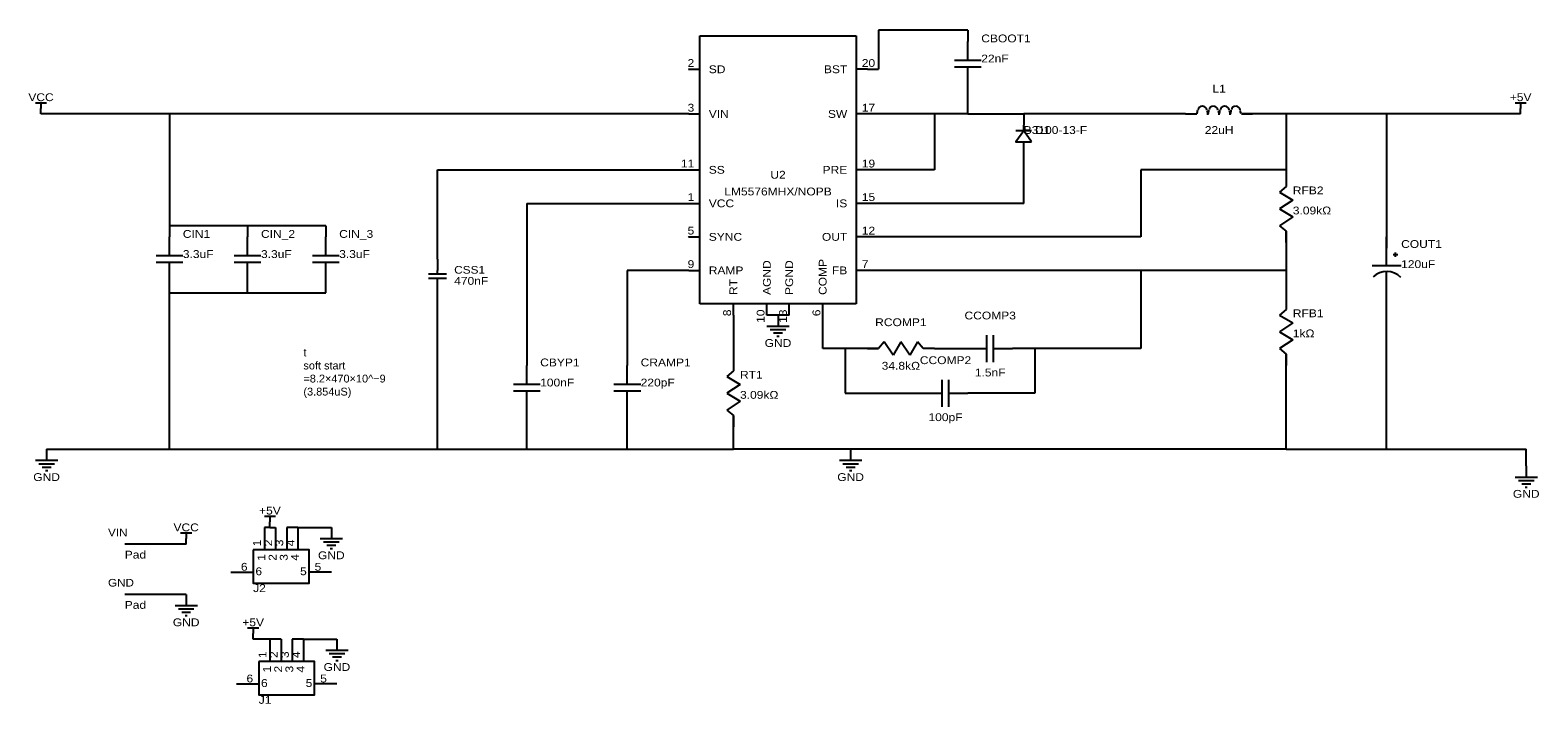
# Model space of a CAD drawing. Header units: millimetres. Extents: x 25 to 368, y 78 to 231.
import ezdxf
from ezdxf.enums import TextEntityAlignment as Align

# ---------------------------------------------------------------- set-up
doc = ezdxf.new("R2010")
doc.units = ezdxf.units.MM
doc.header["$MEASUREMENT"] = 0
doc.styles.get("Standard").update_dxf_attribs({"font": 'arial.ttf'})

msp = doc.modelspace()

# ---------------------------------------------------------------- linework, layer by layer
at = {"color": 1, "true_color": 0xa00000}
for points in [[(177.8, 229.87), (213.36, 229.87)], [(177.8, 168.91), (177.8, 229.87)], [(213.36, 229.87), (213.36, 168.91)], [(238.76, 231.14), (238.76, 228.6)], [(238.76, 224.28), (238.76, 228.6)], [(241.81, 224.28), (235.71, 224.28)], [(175.26, 222.25), (177.8, 222.25)], [(215.9, 222.25), (213.36, 222.25)], [(241.81, 222.76), (235.71, 222.76)], [(238.76, 218.44), (238.76, 222.76)], [(238.76, 215.9), (238.76, 218.44)], [(26.67, 214.63), (29.21, 214.63)], [(27.94, 214.63), (27.94, 213.36)], [(363.22, 214.63), (365.76, 214.63)], [(364.49, 214.63), (364.49, 213.36)], [(175.26, 212.09), (177.8, 212.09)], [(215.9, 212.09), (213.36, 212.09)], [(251.46, 208.28), (251.46, 209.55)], [(288.29, 212.09), (290.83, 212.09)], [(300.99, 212.09), (303.53, 212.09)], [(253.24, 208.28), (249.68, 208.28)], [(251.46, 204.47), (251.46, 205.74)], [(175.26, 199.39), (177.8, 199.39)], [(215.9, 199.39), (213.36, 199.39)], [(311.15, 195.58), (309.63, 194.31)], [(311.15, 198.12), (311.15, 195.58)], [(309.63, 194.31), (312.67, 192.53)], [(312.67, 192.53), (309.63, 190.5)], [(175.26, 191.77), (177.8, 191.77)], [(215.9, 191.77), (213.36, 191.77)], [(309.63, 190.5), (312.67, 188.72)], [(312.67, 188.72), (309.63, 186.69)], [(57.15, 186.69), (57.15, 184.15)], [(74.93, 186.69), (74.93, 184.15)], [(92.71, 186.69), (92.71, 184.15)], [(309.63, 186.69), (311.15, 185.42)], [(311.15, 185.42), (311.15, 182.88)], [(57.15, 179.83), (57.15, 184.15)], [(74.93, 179.83), (74.93, 184.15)], [(92.71, 179.83), (92.71, 184.15)], [(175.26, 184.15), (177.8, 184.15)], [(215.9, 184.15), (213.36, 184.15)], [(334.01, 177.55), (334.01, 184.15)], [(60.2, 179.83), (54.1, 179.83)], [(77.98, 179.83), (71.88, 179.83)], [(95.76, 179.83), (89.66, 179.83)], [(336.55, 180.09), (335.53, 180.09)], [(336.04, 179.58), (336.04, 180.59)], [(60.2, 178.31), (54.1, 178.31)], [(57.15, 173.99), (57.15, 178.31)], [(77.98, 178.31), (71.88, 178.31)], [(74.93, 173.99), (74.93, 178.31)], [(95.76, 178.31), (89.66, 178.31)], [(92.71, 173.99), (92.71, 178.31)], [(116.08, 175.77), (120.14, 175.77)], [(118.11, 175.77), (118.11, 176.53)], [(175.26, 176.53), (177.8, 176.53)], [(215.9, 176.53), (213.36, 176.53)], [(337.31, 177.55), (330.71, 177.55)], [(334.01, 168.91), (334.01, 176.02)], [(57.15, 171.45), (57.15, 173.99)], [(74.93, 171.45), (74.93, 173.99)], [(92.71, 171.45), (92.71, 173.99)], [(116.08, 174.75), (120.14, 174.75)], [(118.11, 173.99), (118.11, 174.75)], [(213.36, 168.91), (177.8, 168.91)], [(185.42, 166.37), (185.42, 168.91)], [(193.04, 166.37), (193.04, 168.91)], [(198.12, 166.37), (198.12, 168.91)], [(205.74, 166.37), (205.74, 168.91)], [(311.15, 170.18), (311.15, 167.64)], [(311.15, 167.64), (309.63, 166.37)], [(309.63, 166.37), (312.67, 164.59)], [(193.04, 163.83), (198.12, 163.83)], [(193.8, 163.07), (197.36, 163.07)], [(194.56, 162.31), (196.6, 162.31)], [(195.33, 161.54), (195.83, 161.54)], [(243.08, 155.7), (243.08, 161.8)], [(244.6, 155.7), (244.6, 161.8)], [(312.67, 164.59), (309.63, 162.56)], [(309.63, 162.56), (312.67, 160.78)], [(218.44, 158.75), (215.9, 158.75)], [(219.71, 160.27), (218.44, 158.75)], [(221.74, 157.23), (219.71, 160.27)], [(223.52, 160.27), (221.74, 157.23)], [(225.55, 157.23), (223.52, 160.27)], [(227.33, 160.27), (225.55, 157.23)], [(228.6, 158.75), (227.33, 160.27)], [(231.14, 158.75), (228.6, 158.75)], [(236.22, 158.75), (238.76, 158.75)], [(238.76, 158.75), (243.08, 158.75)], [(244.6, 158.75), (248.92, 158.75)], [(251.46, 158.75), (248.92, 158.75)], [(312.67, 160.78), (309.63, 158.75)], [(309.63, 158.75), (311.15, 157.48)], [(138.43, 157.48), (138.43, 154.94)], [(138.43, 150.62), (138.43, 154.94)], [(161.29, 157.48), (161.29, 154.94)], [(161.29, 150.62), (161.29, 154.94)], [(185.42, 156.21), (185.42, 153.67)], [(311.15, 157.48), (311.15, 154.94)], [(185.42, 153.67), (183.9, 152.4)], [(183.9, 152.4), (186.94, 150.62)], [(232.92, 145.54), (232.92, 151.64)], [(234.44, 145.54), (234.44, 151.64)], [(141.48, 150.62), (135.38, 150.62)], [(141.48, 149.1), (135.38, 149.1)], [(138.43, 144.78), (138.43, 149.1)], [(164.34, 150.62), (158.24, 150.62)], [(164.34, 149.1), (158.24, 149.1)], [(161.29, 144.78), (161.29, 149.1)], [(186.94, 150.62), (183.9, 148.59)], [(183.9, 148.59), (186.94, 146.81)], [(226.06, 148.59), (228.6, 148.59)], [(228.6, 148.59), (232.92, 148.59)], [(234.44, 148.59), (238.76, 148.59)], [(241.3, 148.59), (238.76, 148.59)], [(138.43, 142.24), (138.43, 144.78)], [(161.29, 142.24), (161.29, 144.78)], [(186.94, 146.81), (183.9, 144.78)], [(183.9, 144.78), (185.42, 143.51)], [(185.42, 143.51), (185.42, 140.97)], [(26.67, 133.35), (31.75, 133.35)], [(27.43, 132.59), (30.99, 132.59)], [(28.19, 131.83), (30.23, 131.83)], [(28.96, 131.06), (29.46, 131.06)], [(209.55, 133.35), (214.63, 133.35)], [(210.31, 132.59), (213.87, 132.59)], [(211.07, 131.83), (213.11, 131.83)], [(211.84, 131.06), (212.34, 131.06)], [(363.22, 129.54), (368.3, 129.54)], [(363.98, 128.78), (367.54, 128.78)], [(364.74, 128.02), (366.78, 128.02)], [(365.51, 127.25), (366.01, 127.25)], [(78.74, 120.65), (81.28, 120.65)], [(80.01, 120.65), (80.01, 119.38)], [(59.69, 116.84), (62.23, 116.84)], [(60.96, 116.84), (60.96, 115.57)], [(91.44, 115.57), (96.52, 115.57)], [(92.2, 114.81), (95.76, 114.81)], [(92.96, 114.05), (95, 114.05)], [(93.73, 113.28), (94.23, 113.28)], [(58.42, 100.33), (63.5, 100.33)], [(59.18, 99.57), (62.74, 99.57)], [(59.94, 98.81), (61.98, 98.81)], [(60.71, 98.04), (61.21, 98.04)], [(74.93, 95.25), (77.47, 95.25)], [(76.2, 95.25), (76.2, 93.98)], [(92.71, 90.17), (97.79, 90.17)], [(93.47, 89.41), (97.03, 89.41)], [(94.23, 88.65), (96.27, 88.65)], [(95, 87.88), (95.5, 87.88)]]:
    msp.add_lwpolyline(points, dxfattribs=at)
at = {"color": 1, "true_color": 0x008800}
for points in [[(218.44, 231.14), (218.44, 222.25)], [(238.76, 231.14), (218.44, 231.14)], [(215.9, 222.25), (218.44, 222.25)], [(238.76, 212.09), (238.76, 215.9)], [(57.15, 212.09), (27.94, 212.09)], [(175.26, 212.09), (57.15, 212.09)], [(57.15, 212.09), (57.15, 186.69)], [(231.14, 212.09), (215.9, 212.09)], [(238.76, 212.09), (231.14, 212.09)], [(231.14, 212.09), (231.14, 199.39)], [(238.76, 212.09), (251.46, 212.09)], [(288.29, 212.09), (251.46, 212.09)], [(311.15, 212.09), (303.53, 212.09)], [(334.01, 212.09), (311.15, 212.09)], [(311.15, 212.09), (311.15, 199.39)], [(334.01, 212.09), (334.01, 184.15)], [(364.49, 212.09), (334.01, 212.09)], [(118.11, 179.07), (118.11, 199.39)], [(118.11, 199.39), (175.26, 199.39)], [(231.14, 199.39), (215.9, 199.39)], [(251.46, 191.77), (251.46, 201.93)], [(311.15, 199.39), (278.13, 199.39)], [(278.13, 199.39), (278.13, 184.15)], [(311.15, 199.39), (311.15, 198.12)], [(138.43, 191.77), (138.43, 157.48)], [(138.43, 191.77), (175.26, 191.77)], [(251.46, 191.77), (215.9, 191.77)], [(74.93, 186.69), (57.15, 186.69)], [(92.71, 186.69), (74.93, 186.69)], [(278.13, 184.15), (215.9, 184.15)], [(311.15, 182.88), (311.15, 176.53)], [(161.29, 176.53), (161.29, 157.48)], [(175.26, 176.53), (161.29, 176.53)], [(278.13, 176.53), (215.9, 176.53)], [(311.15, 176.53), (278.13, 176.53)], [(278.13, 176.53), (278.13, 158.75)], [(311.15, 176.53), (311.15, 170.18)], [(57.15, 135.89), (57.15, 171.45)], [(57.15, 171.45), (74.93, 171.45)], [(74.93, 171.45), (92.71, 171.45)], [(118.11, 135.89), (118.11, 171.45)], [(334.01, 135.89), (334.01, 168.91)], [(185.42, 166.37), (185.42, 156.21)], [(195.58, 166.37), (193.04, 166.37)], [(198.12, 166.37), (195.58, 166.37)], [(205.74, 158.75), (205.74, 166.37)], [(210.82, 158.75), (205.74, 158.75)], [(210.82, 158.75), (210.82, 148.59)], [(215.9, 158.75), (210.82, 158.75)], [(231.14, 158.75), (236.22, 158.75)], [(254, 158.75), (251.46, 158.75)], [(254, 158.75), (254, 148.59)], [(278.13, 158.75), (254, 158.75)], [(311.15, 135.89), (311.15, 154.94)], [(210.82, 148.59), (226.06, 148.59)], [(254, 148.59), (241.3, 148.59)], [(138.43, 135.89), (138.43, 142.24)], [(161.29, 135.89), (161.29, 142.24)], [(185.42, 135.89), (185.42, 140.97)], [(29.21, 135.89), (57.15, 135.89)], [(57.15, 135.89), (118.11, 135.89)], [(118.11, 135.89), (138.43, 135.89)], [(138.43, 135.89), (161.29, 135.89)], [(161.29, 135.89), (185.42, 135.89)], [(212.09, 135.89), (185.42, 135.89)], [(311.15, 135.89), (212.09, 135.89)], [(311.15, 135.89), (334.01, 135.89)], [(334.01, 135.89), (365.76, 135.89)], [(365.76, 132.08), (365.76, 135.89)], [(80.01, 118.11), (78.74, 118.11)], [(80.01, 118.11), (81.28, 118.11)], [(86.36, 118.11), (83.82, 118.11)], [(86.36, 118.11), (93.98, 118.11)], [(60.96, 114.3), (46.99, 114.3)], [(60.96, 102.87), (46.99, 102.87)], [(80.01, 92.71), (76.2, 92.71)], [(82.55, 92.71), (80.01, 92.71)], [(87.63, 92.71), (85.09, 92.71)], [(87.63, 92.71), (95.25, 92.71)]]:
    msp.add_lwpolyline(points, dxfattribs=at)
at = {"color": 1, "true_color": 0x880000}
for points in [[(238.76, 231.14), (238.76, 228.6)], [(175.26, 222.25), (177.8, 222.25)], [(215.9, 222.25), (213.36, 222.25)], [(238.76, 215.9), (238.76, 218.44)], [(27.94, 212.09), (27.94, 213.36)], [(364.49, 212.09), (364.49, 213.36)], [(175.26, 212.09), (177.8, 212.09)], [(175.26, 212.09), (177.8, 212.09)], [(215.9, 212.09), (213.36, 212.09)], [(215.9, 212.09), (213.36, 212.09)], [(251.46, 212.09), (251.46, 209.55)], [(288.29, 212.09), (290.83, 212.09)], [(303.53, 212.09), (300.99, 212.09)], [(251.46, 201.93), (251.46, 204.47)], [(175.26, 199.39), (177.8, 199.39)], [(215.9, 199.39), (213.36, 199.39)], [(311.15, 198.12), (311.15, 195.58)], [(175.26, 191.77), (177.8, 191.77)], [(215.9, 191.77), (213.36, 191.77)], [(215.9, 191.77), (213.36, 191.77)], [(57.15, 186.69), (57.15, 184.15)], [(74.93, 186.69), (74.93, 184.15)], [(92.71, 186.69), (92.71, 184.15)], [(311.15, 182.88), (311.15, 185.42)], [(175.26, 184.15), (177.8, 184.15)], [(215.9, 184.15), (213.36, 184.15)], [(334.01, 184.15), (334.01, 181.61)], [(118.11, 179.07), (118.11, 176.53)], [(175.26, 176.53), (177.8, 176.53)], [(215.9, 176.53), (213.36, 176.53)], [(57.15, 171.45), (57.15, 173.99)], [(74.93, 171.45), (74.93, 173.99)], [(92.71, 171.45), (92.71, 173.99)], [(118.11, 171.45), (118.11, 173.99)], [(185.42, 166.37), (185.42, 168.91)], [(193.04, 166.37), (193.04, 168.91)], [(193.04, 166.37), (193.04, 168.91)], [(198.12, 166.37), (198.12, 168.91)], [(198.12, 166.37), (198.12, 168.91)], [(205.74, 166.37), (205.74, 168.91)], [(311.15, 170.18), (311.15, 167.64)], [(334.01, 168.91), (334.01, 171.45)], [(195.58, 166.37), (195.58, 163.83)], [(215.9, 158.75), (218.44, 158.75)], [(231.14, 158.75), (228.6, 158.75)], [(236.22, 158.75), (238.76, 158.75)], [(251.46, 158.75), (248.92, 158.75)], [(138.43, 157.48), (138.43, 154.94)], [(161.29, 157.48), (161.29, 154.94)], [(185.42, 156.21), (185.42, 153.67)], [(311.15, 154.94), (311.15, 157.48)], [(226.06, 148.59), (228.6, 148.59)], [(241.3, 148.59), (238.76, 148.59)], [(138.43, 142.24), (138.43, 144.78)], [(161.29, 142.24), (161.29, 144.78)], [(185.42, 140.97), (185.42, 143.51)], [(29.21, 135.89), (29.21, 133.35)], [(212.09, 135.89), (212.09, 133.35)], [(365.76, 132.08), (365.76, 129.54)], [(78.74, 118.11), (78.74, 113.03)], [(80.01, 118.11), (80.01, 119.38)], [(81.28, 118.11), (81.28, 113.03)], [(83.82, 118.11), (83.82, 113.03)], [(86.36, 118.11), (86.36, 113.03)], [(93.98, 118.11), (93.98, 115.57)], [(60.96, 114.3), (60.96, 115.57)], [(71.12, 107.95), (76.2, 107.95)], [(93.98, 107.95), (88.9, 107.95)], [(60.96, 102.87), (60.96, 100.33)], [(76.2, 92.71), (76.2, 93.98)], [(80.01, 92.71), (80.01, 87.63)], [(82.55, 92.71), (82.55, 87.63)], [(85.09, 92.71), (85.09, 87.63)], [(87.63, 92.71), (87.63, 87.63)], [(95.25, 92.71), (95.25, 90.17)], [(72.39, 82.55), (77.47, 82.55)], [(95.25, 82.55), (90.17, 82.55)]]:
    msp.add_lwpolyline(points, dxfattribs=at)
at = {"color": 1, "true_color": 0x000000}
for points in [[(175.32, 222.31), (175.2, 222.19)], [(175.2, 222.31), (175.32, 222.19)], [(175.32, 184.21), (175.2, 184.09)], [(175.2, 184.21), (175.32, 184.09)]]:
    msp.add_lwpolyline(points, dxfattribs=at)
at = {"color": 1, "true_color": 0xa00000}
for points in [[(253.24, 205.74), (251.46, 208.28), (249.68, 205.74)], [(76.2, 113.03), (76.2, 105.41), (88.9, 105.41), (88.9, 113.03)], [(77.47, 87.63), (77.47, 80.01), (90.17, 80.01), (90.17, 87.63)]]:
    msp.add_lwpolyline(points, close=True, dxfattribs=at)
for centre, radius, start, end in [((294.64, 211.84), 3.81, 163.4569, 175.9334), ((292.1, 212.85), 1.02, 92.9621, 171.5853), ((292.1, 212.85), 1.02, 7.3063, 86.8338), ((290.07, 211.84), 3.3, 1.0897, 18.7627), ((297.18, 211.84), 3.81, 163.4569, 175.9334), ((294.64, 212.85), 1.02, 92.9621, 171.5853), ((294.64, 212.85), 1.02, 7.3063, 86.8338), ((292.61, 211.84), 3.3, 1.0897, 18.7627), ((299.72, 211.84), 3.81, 163.4569, 175.9334), ((297.18, 212.85), 1.02, 92.9621, 171.5853), ((297.18, 212.85), 1.02, 7.3063, 86.8338), ((295.15, 211.84), 3.3, 1.0897, 18.7627), ((302.26, 211.84), 3.81, 163.4569, 175.9334), ((299.72, 212.85), 1.02, 92.9621, 171.5855), ((299.72, 212.85), 1.02, 7.3063, 86.8338), ((284.74, 208.79), 16.5, 11.7921, 14.4759), ((334.01, 171.7), 4.57, 45, 132.7094)]:
    msp.add_arc(centre, radius, start, end, dxfattribs=at)

# ---------------------------------------------------------------- texts
at = {"color": 1, "true_color": 0x000080, "width": 1.1}
for s, height, p in [('CBOOT1', 1.778, (241.81, 227.84)), ('22nF', 1.778, (241.81, 223.27)), ('B3100-13-F', 1.778, (251.46, 207.01)), ('D1', 1.778, (254, 207.01)), ('RFB2', 1.778, (312.67, 193.29)), ('3.09kΩ', 1.778, (312.67, 188.72)), ('CIN1', 1.778, (60.2, 183.39)), ('CIN_2', 1.778, (77.98, 183.39)), ('CIN_3', 1.778, (95.76, 183.39)), ('COUT1', 1.778, (337.31, 181.1)), ('3.3uF', 1.778, (60.2, 178.82)), ('3.3uF', 1.778, (77.98, 178.82)), ('3.3uF', 1.778, (95.76, 178.82)), ('120uF', 1.778, (337.31, 176.53)), ('470nF', 1.778, (121.92, 172.72)), ('CSS1', 1.75, (121.92, 175.26)), ('RFB1', 1.778, (312.67, 165.35)), ('1kΩ', 1.778, (312.67, 160.78)), ('CBYP1', 1.778, (141.48, 154.18)), ('CRAMP1', 1.778, (164.34, 154.18)), ('100nF', 1.778, (141.48, 149.61)), ('220pF', 1.778, (164.34, 149.61)), ('RT1', 1.778, (186.94, 151.38)), ('3.09kΩ', 1.778, (186.94, 146.81)), ('VIN', 1.729, (43.18, 115.57)), ('Pad', 1.778, (46.99, 110.49)), ('GND', 1.729, (43.18, 104.14)), ('J2', 1.778, (76.2, 102.87)), ('Pad', 1.778, (46.99, 99.06)), ('J1', 1.778, (77.47, 77.47))]:
    msp.add_text(s, height=height, dxfattribs=at).set_placement(p, align=Align.BOTTOM_LEFT)
at = {"color": 1, "true_color": 0x000000, "width": 1.1}
for s, height, p in [('2', 1.78, (176.53, 222.25)), ('3', 1.78, (176.53, 212.09)), ('11', 1.778, (176.53, 199.39)), ('1', 1.78, (176.53, 191.77)), ('5', 1.78, (176.53, 184.15)), ('9', 1.78, (176.53, 176.53)), ('6', 1.78, (74.93, 107.72)), ('6', 1.78, (76.2, 82.32))]:
    msp.add_text(s, height=height, dxfattribs=at).set_placement(p, align=Align.BOTTOM_RIGHT)
at = {"color": 1, "true_color": 0x0000ff, "width": 1.1}
for s, p in [('SD', (179.83, 222.25)), ('VIN', (179.83, 212.09)), ('SS', (179.83, 199.39)), ('VCC', (179.83, 191.77)), ('SYNC', (179.83, 184.15)), ('RAMP', (179.83, 176.53))]:
    msp.add_text(s, height=1.778, dxfattribs=at).set_placement(p, align=Align.MIDDLE_LEFT)
for s, p in [('BST', (211.33, 222.25)), ('SW', (211.33, 212.09)), ('PRE', (211.33, 199.39)), ('IS', (211.33, 191.77)), ('OUT', (211.33, 184.15)), ('FB', (211.33, 176.53))]:
    msp.add_text(s, height=1.778, dxfattribs=at).set_placement(p, align=Align.MIDDLE_RIGHT)
at = {"color": 1, "true_color": 0x000000, "width": 1.1}
for s, height, p in [('20', 1.778, (214.63, 222.25)), ('17', 1.778, (214.63, 212.09)), ('19', 1.778, (214.63, 199.39)), ('15', 1.778, (214.63, 191.77)), ('12', 1.778, (214.63, 184.15)), ('7', 1.78, (214.63, 176.53)), ('5', 1.78, (90.17, 107.72)), ('5', 1.78, (91.44, 82.32))]:
    msp.add_text(s, height=height, dxfattribs=at).set_placement(p, align=Align.BOTTOM_LEFT)
at = {"color": 1, "true_color": 0x000080, "width": 1.1}
for s, p in [('VCC', (27.94, 215.9)), ('+5V', (364.49, 215.9)), ('GND', (195.58, 160.02)), ('GND', (29.21, 129.54)), ('GND', (212.09, 129.54)), ('GND', (365.76, 125.73)), ('+5V', (80.01, 121.92)), ('VCC', (60.96, 118.11)), ('GND', (93.98, 111.76)), ('GND', (60.96, 96.52)), ('+5V', (76.2, 96.52)), ('GND', (95.25, 86.36))]:
    msp.add_text(s, height=1.778, dxfattribs=at).set_placement(p, align=Align.MIDDLE_CENTER)
for s, p in [('L1', (295.91, 216.41)), ('22uH', (295.91, 207.01)), ('U2', (195.58, 196.85)), ('LM5576MHX/NOPB', (195.58, 193.04)), ('RCOMP1', (223.52, 163.32)), ('CCOMP3', (243.84, 164.85)), ('34.8kΩ', (223.52, 153.42)), ('CCOMP2', (233.68, 154.69)), ('1.5nF', (243.84, 151.89)), ('100pF', (233.68, 141.73))]:
    msp.add_text(s, height=1.778, dxfattribs=at).set_placement(p, align=Align.BOTTOM_CENTER)
at = {"color": 1, "true_color": 0x0000ff, "width": 1.1}
for s, p in [('COMP', (205.74, 170.94)), ('AGND', (193.04, 170.94)), ('PGND', (198.12, 170.94)), ('RT', (185.42, 170.94))]:
    msp.add_text(s, height=1.778, rotation=90, dxfattribs=at).set_placement(p, align=Align.MIDDLE_LEFT)
at = {"color": 1, "true_color": 0x000000, "width": 1.1}
for s, height, p in [('8', 1.78, (185.42, 167.64)), ('10', 1.778, (193.04, 167.64)), ('13', 1.778, (198.12, 167.64)), ('6', 1.78, (205.74, 167.64))]:
    msp.add_text(s, height=height, rotation=90, dxfattribs=at).set_placement(p, align=Align.BOTTOM_RIGHT)
for s, p in [('1', (78.49, 113.81)), ('2', (81.03, 113.81)), ('3', (83.57, 113.81)), ('4', (86.11, 113.81)), ('1', (79.76, 88.41)), ('2', (82.3, 88.41)), ('3', (84.84, 88.41)), ('4', (87.38, 88.41))]:
    msp.add_text(s, height=1.78, rotation=90, dxfattribs=at).set_placement(p, align=Align.BOTTOM_LEFT)
at = {"color": 1, "true_color": 0x0000ff, "width": 1.1}
for s, p in [('1', (79.5, 112.04)), ('2', (82.04, 112.04)), ('3', (84.58, 112.04)), ('4', (87.12, 112.04)), ('1', (80.77, 86.64)), ('2', (83.31, 86.64)), ('3', (85.85, 86.64)), ('4', (88.39, 86.64))]:
    msp.add_text(s, height=1.78, rotation=90, dxfattribs=at).set_placement(p, align=Align.BOTTOM_RIGHT)
for p in [(76.71, 106.7), (77.98, 81.3)]:
    msp.add_text('6', height=1.78, dxfattribs=at).set_placement(p, align=Align.BOTTOM_LEFT)
for p in [(88.39, 106.7), (89.66, 81.3)]:
    msp.add_text('5', height=1.78, dxfattribs=at).set_placement(p, align=Align.BOTTOM_RIGHT)
at = {"insert": (87.63, 158.75), "char_height": 1.778, "width": 1.1, "attachment_point": 1}
msp.add_mtext('t soft\xa0start \u200b=8.2×470×10^−9\\P(3.854uS)', dxfattribs=at)

doc.saveas('drawing.dxf')
